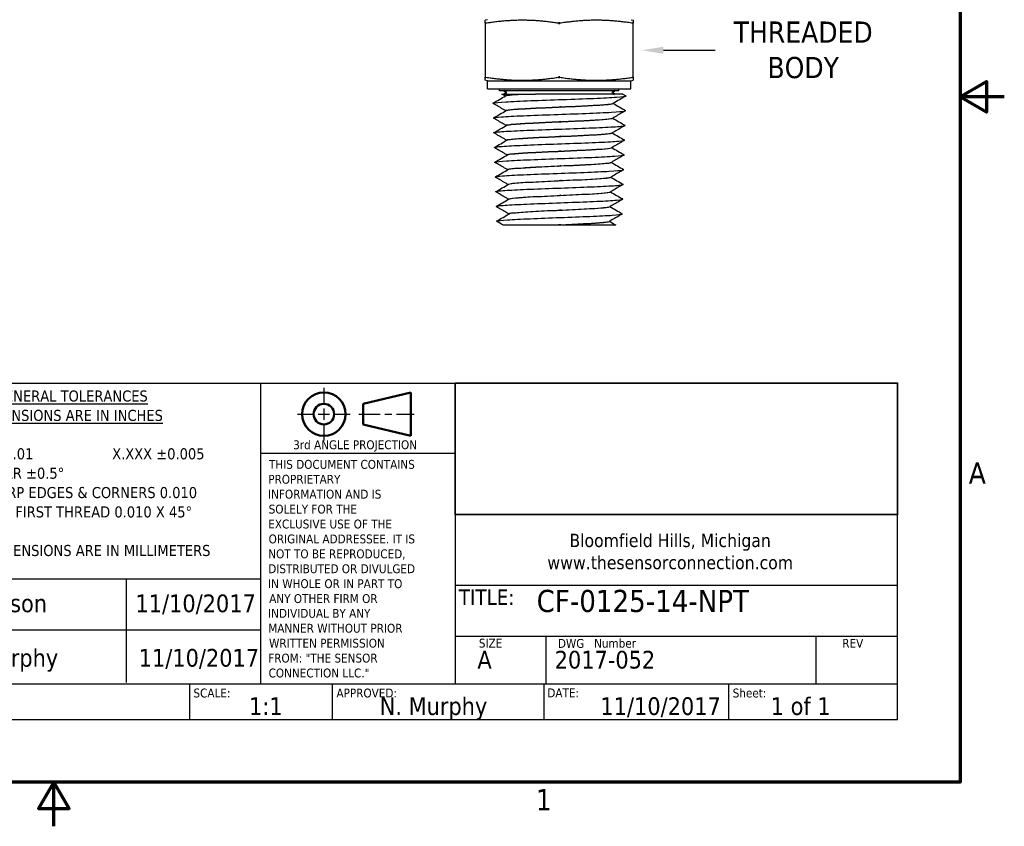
# Model space of a CAD drawing. Header units: inches. Extents: x 0.2 to 10.9, y 0.3 to 8.6.
# Tile 16 of 17: x 5.3 to 10.9, y 0.3 to 4.9. Entities that reach past the tile are written whole.
import ezdxf
from ezdxf import colors
from ezdxf.entities.mleader import LeaderData, LeaderLine
from ezdxf.math import Vec2, Vec3

# ---------------------------------------------------------------- set-up
doc = ezdxf.new("R2010")
doc.units = ezdxf.units.IN
doc.header["$MEASUREMENT"] = 0
for name, color, linetype, lineweight in [('Border (ANSI)', 7, 'Continuous', 70), ('Geometry', 255, 'Continuous', 25), ('Visible (ANSI)', 7, 'Continuous', 50)]:
    doc.layers.add(name, color=color, linetype=linetype, lineweight=lineweight)
for name, color, linetype in [('Dimensions', 18, 'Continuous'), ('TitleBlock', 170, 'Continuous'), ('TitleBlock Lines', 250, 'Continuous'), ('TitleBlock Text', 3, 'Continuous')]:
    doc.layers.add(name, color=color, linetype=linetype)
doc.styles.add('Note Text (ANSI)', font='tahoma.ttf')
doc.styles.get("Standard").update_dxf_attribs({"font": 'tahoma.ttf'})

# ---------------------------------------------------------------- blocks, each defined once
blk = doc.blocks.new('TSC TitleBlock Revised')
at = {"layer": 'TitleBlock'}
for p, q in [((-5.5, 1.8996), (-5.5, 0)), ((-5.5, 1.8996), (0, 1.8996)), ((-2.5, 1.1559), (-2.5, 1.8996)), ((-2.5, 1.8996), (0, 1.8996)), ((-2.4985, 1.158), (-2.4985, 1.9016)), ((-2.4985, 1.9016), (0, 1.9016)), ((0, 1.9016), (0, 1.158)), ((0, 1.8996), (0, 1.1559)), ((0, 0), (0, 1.8996)), ((0, 1.1559), (-2.5, 1.1559)), ((0, 1.158), (-2.4985, 1.158)), ((-5.5, 0), (0, 0))]:
    blk.add_line(p, q, dxfattribs=at)
at = {"layer": 'TitleBlock Lines'}
for p, q in [((-3.6, 1.8996), (-3.6, 0.2)), ((-2.5, 1.8996), (-2.5, 0.2)), ((-2.5, 1.5013), (-3.6, 1.5013)), ((-5.5, 0.7937), (-3.6, 0.7937)), ((-4.3573, 0.7937), (-4.3573, 0.2086)), ((-2.5, 0.7577), (0, 0.7577)), ((-5.5, 0.5056), (-3.6, 0.5056)), ((-2.5, 0.4695), (0, 0.4695)), ((-1.9869, 0.4695), (-1.9869, 0.2)), ((-0.4614, 0.4695), (-0.4614, 0.2)), ((0, 0.2), (-5.5, 0.2)), ((-4, 0.2), (-4, 0)), ((-3.195, 0.2), (-3.195, 0)), ((-1.9982, 0.2), (-1.9982, 0)), ((-0.9531, 0), (-0.9531, 0.2))]:
    blk.add_line(p, q, dxfattribs=at)
at = {"layer": 'TitleBlock Lines', "lineweight": 25}
for p, q in [((-3.2411, 1.8728), (-3.2411, 1.7887)), ((-3.2411, 1.7563), (-3.2411, 1.6916)), ((-3.3899, 1.724), (-3.3058, 1.724)), ((-3.2735, 1.724), (-3.2087, 1.724)), ((-3.1764, 1.724), (-3.0923, 1.724)), ((-3.0438, 1.724), (-2.9222, 1.724)), ((-2.8963, 1.724), (-2.8574, 1.724)), ((-2.8316, 1.724), (-2.7305, 1.724)), ((-3.2411, 1.6592), (-3.2411, 1.5751))]:
    blk.add_line(p, q, dxfattribs=at)
at = {"layer": 'TitleBlock Lines', "lineweight": 50}
for p, q in [((-3.0183, 1.7822), (-2.7498, 1.8469)), ((-2.7498, 1.8469), (-2.7498, 1.601)), ((-3.0183, 1.7822), (-3.0183, 1.6657)), ((-3.0183, 1.6657), (-2.7498, 1.601))]:
    blk.add_line(p, q, dxfattribs=at)
for radius in [0.123, 0.0582]:
    blk.add_circle((-3.2411, 1.724), radius, dxfattribs=at)
at = {"layer": 'TitleBlock Lines'}
for s, height, p in [('%%UGENERAL TOLERANCES', 0.0625, (-5.1003, 1.7952)), ('%%UDIMENSIONS ARE IN INCHES', 0.0625, (-5.1958, 1.6858)), ('X.XX ±0.01                   X.XXX ±0.005', 0.0625, (-5.3069, 1.4688)), ('THIS DOCUMENT CONTAINS', 0.05, (-3.5516, 1.4154)), ('ANGULAR ±0.5°', 0.0625, (-5.3069, 1.3592)), ('PROPRIETARY', 0.05, (-3.5554, 1.3312)), ('BREAK SHARP EDGES & CORNERS 0.010', 0.0625, (-5.4532, 1.25)), ('INFORMATION AND IS', 0.05, (-3.5565, 1.247)), ('CHAMFER FIRST THREAD 0.010 X 45°', 0.0625, (-5.3692, 1.1406)), ('SOLELY FOR THE', 0.05, (-3.5531, 1.1628)), ('EXCLUSIVE USE OF THE', 0.05, (-3.5555, 1.0785)), ('ORIGINAL ADDRESSEE. IT IS', 0.05, (-3.5534, 0.9943)), ('Bloomfield Hills, Michigan', 0.075, (-1.8537, 0.9735)), ('[         ] DIMENSIONS ARE IN MILLIMETERS', 0.0625, (-5.4309, 0.9228)), ('NOT TO BE REPRODUCED,', 0.05, (-3.5553, 0.9101)), ('www.thesensorconnection.com', 0.075, (-1.9784, 0.8485)), ('DISTRIBUTED OR DIVULGED', 0.05, (-3.5554, 0.8259)), ('IN WHOLE OR IN PART TO', 0.05, (-3.5565, 0.7416)), ('DRAWN:', 0.05, (-5.4804, 0.7187)), ('TITLE:', 0.0875, (-2.4783, 0.6467)), ('ANY OTHER FIRM OR', 0.05, (-3.55, 0.6574)), ('INDIVIDUAL BY ANY', 0.05, (-3.5565, 0.5741)), ('MANNER WITHOUT PRIOR', 0.05, (-3.5552, 0.4899)), ('CHECKED:', 0.05, (-5.4785, 0.4298)), ('WRITTEN PERMISSION', 0.05, (-3.5509, 0.4057)), ('SIZE', 0.05, (-2.3654, 0.4057)), ('DWG', 0.05, (-1.9188, 0.4042)), ('Number', 0.05, (-1.7145, 0.4051)), ('REV', 0.05, (-0.3121, 0.4051)), ('FROM: "THE SENSOR', 0.05, (-3.5557, 0.3214)), ('CONNECTION LLC."', 0.05, (-3.5535, 0.2372)), ('SCALE:', 0.05, (-3.9781, 0.1242)), ('APPROVED:', 0.05, (-3.17, 0.1241)), ('DATE:', 0.05, (-1.9786, 0.125)), ('Sheet:', 0.05, (-0.9312, 0.1241))]:
    blk.add_text(s, height=height, dxfattribs=at).set_placement(p)
at = {"layer": 'TitleBlock Lines', "style": 'Note Text (ANSI)'}
blk.add_text('3rd ANGLE PROJECTION', height=0.05, dxfattribs=at).set_placement((-3.4146, 1.5262))
at = {"layer": 'TitleBlock Text'}
for tag, p, height in [('TITLE:_001', (-2.0371, 0.6554), 0.075), ('DRAWN:', (-5.35, 0.6056), 0.1), ('DDATE', (-4.3056, 0.6056), 0.1), ('TITLE:_002', (-2.0408, 0.527), 0.075), ('CHECKED:', (-5.35, 0.2975), 0.1), ('CDATE', (-4.2871, 0.2981), 0.1), ('SIZE', (-2.3735, 0.2874), 0.1), ('DWG_NO.', (-1.9369, 0.2874), 0.1), ('REV', (-0.3492, 0.2874), 0.1), ('SCALE', (-3.6638, 0.025), 0.1), ('APPROVED:', (-2.9255, 0.025), 0.1), ('DATE', (-1.6783, 0.025), 0.1), ('SHEET', (-0.7163, 0.025), 0.1)]:
    blk.add_attdef(tag, p, '', height=height, dxfattribs=at)
blk = doc.blocks.new('new block')
at = {"layer": 'Border (ANSI)', "flags": 128}
for points in [[(0, 0), (0, 7.74), (10.24, 7.74), (10.24, 0), (0, 0)], [(10.49, 3.87), (10.24, 3.87), (10.39, 3.9566), (10.39, 3.7834), (10.24, 3.87)], [(5.12, -0.25), (5.12, 0), (5.0334, -0.15), (5.2066, -0.15), (5.12, 0)]]:
    blk.add_lwpolyline(points, dxfattribs=at)
at = {"layer": 'Border (ANSI)', "char_height": 0.12, "attachment_point": 7, "style": 'Note Text (ANSI)'}
for s, insert in [('A', (10.289, 1.685)), ('1', (7.8429, -0.16))]:
    blk.add_mtext(s, dxfattribs=dict(at, insert=insert))

msp = doc.modelspace()

# ---------------------------------------------------------------- linework, layer by layer
at = {"layer": 'Geometry'}
for p, q in [((7.9791, 4.8938), (7.9664, 4.8904)), ((7.9664, 4.8738), (7.9664, 4.5689)), ((8.792, 4.8938), (8.8034, 4.8908)), ((8.8034, 4.5686), (8.8034, 4.874)), ((7.9791, 4.5488), (7.9664, 4.5522)), ((7.9791, 4.5488), (8.792, 4.5488)), ((7.9799, 4.5038), (7.9799, 4.5488)), ((8.7899, 4.5038), (8.7899, 4.5488)), ((8.792, 4.5488), (8.8034, 4.5519)), ((7.9799, 4.5038), (8.7899, 4.5038)), ((8.0474, 4.4926), (8.0474, 4.5038)), ((8.7224, 4.4926), (8.0474, 4.4926)), ((8.1212, 4.4738), (8.2508, 4.4738)), ((8.7224, 4.4926), (8.7224, 4.5038)), ((8.7447, 4.4738), (8.7614, 4.4642)), ((8.3696, 3.7346), (8.3798, 3.7346)), ((8.3855, 3.7346), (8.3798, 3.7346))]:
    msp.add_line(p, q, dxfattribs=at)
for points, weights in [([(7.9664, 4.8738), (7.9664, 4.8904), (7.9664, 4.8904)], [1.13128393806, 1.21538869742, 1.21538869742]), ([(8.3811, 4.8739), (8.1758, 4.9052), (7.9701, 4.8738)], [1.13230368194, 1.3011470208, 1.13139129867]), ([(8.7996, 4.874), (8.5942, 4.9054), (8.3886, 4.874)], [1.13283905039, 1.30251300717, 1.13240787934]), ([(8.8034, 4.8908), (8.8034, 4.8908), (8.8034, 4.874)], [1.21752626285, 1.21752626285, 1.13283494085]), ([(7.9664, 4.5522), (7.9664, 4.5522), (7.9664, 4.5689)], [1.21538869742, 1.21538869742, 1.13128393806]), ([(7.9701, 4.5689), (8.1758, 4.5375), (8.3811, 4.5687)], [1.13139129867, 1.3011470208, 1.13230368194]), ([(8.3886, 4.5687), (8.5942, 4.5373), (8.7996, 4.5686)], [1.13240787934, 1.30251300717, 1.13283905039]), ([(8.8034, 4.5686), (8.8034, 4.5519), (8.8034, 4.5519)], [1.13283494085, 1.21752626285, 1.21752626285])]:
    msp.add_rational_spline(points, weights, degree=2, dxfattribs=at)
for points, knots in [([(8.011, 4.421), (8.0095, 4.4219), (8.0127, 4.4249), (8.0701, 4.4301), (8.217, 4.4367), (8.4043, 4.4432), (8.5873, 4.4498), (8.7224, 4.4563), (8.7629, 4.4611), (8.7622, 4.4638), (8.7614, 4.4642)], [54.918388, 54.918388, 54.918388, 54.918388, 55.117275, 55.610421, 56.103566, 56.596712, 57.089858, 57.583003, 58.076149, 58.181694, 58.181694, 58.181694, 58.181694]), ([(8.0609, 4.4738), (8.0609, 4.4738), (8.0647, 4.4738), (8.0852, 4.4738), (8.1058, 4.4738), (8.121, 4.4738)], [1.8955056, 1.8955056, 1.8955056, 1.8955056, 2.0837984, 2.0837984, 2.3991365, 2.3991365, 2.3991365, 2.3991365]), ([(8.0802, 4.4627), (8.0773, 4.4642), (8.0848, 4.4679), (8.1282, 4.4716), (8.1632, 4.4738)], [61.1778428, 61.1778428, 61.1778428, 61.1778428, 61.5231475, 62.0213148, 62.0213148, 62.0213148, 62.0213148]), ([(8.0826, 4.464), (8.0844, 4.4651), (8.099, 4.4684), (8.1405, 4.4716), (8.1773, 4.4738)], [55.0536051, 55.0536051, 55.0536051, 55.0536051, 55.2965675, 55.7947348, 55.7947348, 55.7947348, 55.7947348]), ([(8.5877, 4.4738), (8.5622, 4.4738), (8.5343, 4.4738), (8.5052, 4.4738), (8.5044, 4.4738), (8.5035, 4.4738), (8.5026, 4.4738), (8.4507, 4.4738), (8.3949, 4.4738), (8.3421, 4.4738), (8.3102, 4.4738), (8.2794, 4.4738), (8.2511, 4.4738)], [-0.7622288, -0.7622288, -0.7622288, -0.7622288, -0.6072921, -0.6072921, -0.6072921, -0.6027049, -0.6027049, -0.6027049, -0.3272314, -0.3272314, -0.3272314, -0.1612083, -0.1612083, -0.1612083, -0.1612083]), ([(8.7447, 4.4738), (8.7447, 4.4738), (8.7403, 4.4738), (8.7314, 4.4738), (8.7156, 4.4738), (8.6857, 4.4738), (8.645, 4.4738), (8.6277, 4.4738), (8.6084, 4.4738), (8.5877, 4.4738)], [-1.3488052, -1.3488052, -1.3488052, -1.3488052, -1.1824294, -1.1824294, -1.1824294, -0.8876652, -0.8876652, -0.8876652, -0.7622288, -0.7622288, -0.7622288, -0.7622288]), ([(8.0823, 4.3797), (8.0768, 4.3829), (8.0713, 4.3861), (8.0475, 4.3998), (8.0292, 4.4104), (8.011, 4.421)], [0.000432, 0.000432, 0.000432, 0.000432, 0.0328419, 0.0328419, 0.1400618, 0.1400618, 0.1400618, 0.1400618]), ([(8.0828, 4.3794), (8.0815, 4.3801), (8.0808, 4.383), (8.1182, 4.388), (8.232, 4.3946), (8.3832, 4.4012), (8.5352, 4.4078), (8.651, 4.4144), (8.6856, 4.4189), (8.6897, 4.4211), (8.6898, 4.4212)], [54.894512, 54.894512, 54.894512, 54.894512, 55.046973, 55.54514, 56.043308, 56.541475, 57.039642, 57.537809, 58.035977, 58.046236, 58.046236, 58.046236, 58.046236]), ([(8.0852, 4.3808), (8.0855, 4.381), (8.091, 4.3834), (8.1305, 4.388), (8.2491, 4.3946), (8.401, 4.4012), (8.5494, 4.4078), (8.6515, 4.414), (8.6809, 4.418), (8.6859, 4.4198)], [48.772975, 48.772975, 48.772975, 48.772975, 48.820393, 49.31856, 49.816727, 50.314895, 50.813062, 51.311229, 51.717371, 51.717371, 51.717371, 51.717371]), ([(8.0135, 4.3377), (8.013, 4.338), (8.0112, 4.3405), (8.0456, 4.3452), (8.1749, 4.3517), (8.3545, 4.3583), (8.5418, 4.3648), (8.6919, 4.3713), (8.7557, 4.3767), (8.7605, 4.3799), (8.7587, 4.381)], [48.635178, 48.635178, 48.635178, 48.635178, 48.706381, 49.199527, 49.692672, 50.185818, 50.678964, 51.172109, 51.665255, 51.899061, 51.899061, 51.899061, 51.899061]), ([(8.7583, 4.379), (8.7528, 4.3759), (8.7474, 4.3728), (8.7237, 4.3591), (8.7054, 4.3485), (8.6872, 4.3379)], [0.0009562, 0.0009562, 0.0009562, 0.0009562, 0.0327911, 0.0327911, 0.1400711, 0.1400711, 0.1400711, 0.1400711]), ([(8.0162, 4.2545), (8.0128, 4.2564), (8.0311, 4.2605), (8.1368, 4.2668), (8.306, 4.2733), (8.4944, 4.2799), (8.657, 4.2864), (8.7462, 4.2924), (8.7589, 4.2961), (8.7562, 4.2977)], [42.349875, 42.349875, 42.349875, 42.349875, 42.788632, 43.281778, 43.774924, 44.268069, 44.761215, 45.254361, 45.615215, 45.615215, 45.615215, 45.615215]), ([(8.085, 4.2964), (8.0795, 4.2996), (8.0739, 4.3028), (8.0501, 4.3166), (8.0318, 4.3272), (8.0135, 4.3377)], [0.0002525, 0.0002525, 0.0002525, 0.0002525, 0.0327785, 0.0327785, 0.1400787, 0.1400787, 0.1400787, 0.1400787]), ([(8.0854, 4.2962), (8.0815, 4.2982), (8.0956, 4.3024), (8.1834, 4.3088), (8.3229, 4.3154), (8.4779, 4.322), (8.6106, 4.3286), (8.6732, 4.3339), (8.6856, 4.337), (8.6871, 4.3379)], [48.611272, 48.611272, 48.611272, 48.611272, 49.068966, 49.567133, 50.0653, 50.563467, 51.061635, 51.559802, 51.760919, 51.760919, 51.760919, 51.760919]), ([(8.0878, 4.2975), (8.0905, 4.2991), (8.1119, 4.3029), (8.1989, 4.3088), (8.3409, 4.3154), (8.4938, 4.322), (8.6207, 4.3286), (8.6718, 4.3335), (8.682, 4.3361), (8.6831, 4.3365)], [42.488782, 42.488782, 42.488782, 42.488782, 42.842386, 43.340553, 43.83872, 44.336887, 44.835055, 45.333222, 45.4307, 45.4307, 45.4307, 45.4307]), ([(8.3769, 4.3169), (8.377, 4.317), (8.3771, 4.317), (8.38, 4.3174), (8.3827, 4.3177), (8.3855, 4.3181)], [-2.0526407, -2.0526407, -2.0526407, -2.0526407, -2.05212948, -2.05212948, -2.03786437, -2.03786437, -2.03786437, -2.03786437]), ([(8.7556, 4.2958), (8.7502, 4.2926), (8.7448, 4.2895), (8.7211, 4.2758), (8.7028, 4.2652), (8.6846, 4.2547)], [0.0011232, 0.0011232, 0.0011232, 0.0011232, 0.0328276, 0.0328276, 0.1400279, 0.1400279, 0.1400279, 0.1400279]), ([(8.0877, 4.213), (8.0822, 4.2163), (8.0766, 4.2195), (8.0527, 4.2333), (8.0344, 4.2439), (8.0162, 4.2545)], [0, 0, 0, 0, 0.0327612, 0.0327612, 0.1400363, 0.1400363, 0.1400363, 0.1400363]), ([(8.088, 4.2129), (8.0858, 4.2141), (8.0893, 4.2175), (8.1431, 4.223), (8.266, 4.2296), (8.4182, 4.2362), (8.5626, 4.2428), (8.657, 4.249), (8.6815, 4.2529), (8.6846, 4.2546)], [42.328103, 42.328103, 42.328103, 42.328103, 42.592791, 43.090958, 43.589126, 44.087293, 44.58546, 45.083627, 45.477853, 45.477853, 45.477853, 45.477853]), ([(8.0904, 4.2143), (8.0916, 4.215), (8.1017, 4.2179), (8.1566, 4.223), (8.2834, 4.2296), (8.4352, 4.2362), (8.5752, 4.2428), (8.6562, 4.2485), (8.677, 4.252), (8.6806, 4.2533)], [36.20717, 36.20717, 36.20717, 36.20717, 36.366211, 36.864378, 37.362546, 37.860713, 38.35888, 38.857047, 39.148488, 39.148488, 39.148488, 39.148488]), ([(8.0188, 4.1712), (8.0164, 4.1726), (8.0255, 4.1761), (8.1033, 4.1819), (8.2595, 4.1884), (8.4458, 4.1949), (8.618, 4.2015), (8.7348, 4.208), (8.7574, 4.2123), (8.7536, 4.2145)], [36.066442, 36.066442, 36.066442, 36.066442, 36.377738, 36.870884, 37.36403, 37.857175, 38.350321, 38.843467, 39.334232, 39.334232, 39.334232, 39.334232]), ([(8.7533, 4.2127), (8.7478, 4.2095), (8.7423, 4.2063), (8.7185, 4.1926), (8.7003, 4.182), (8.682, 4.1714)], [0.0005164, 0.0005164, 0.0005164, 0.0005164, 0.0328528, 0.0328528, 0.1400506, 0.1400506, 0.1400506, 0.1400506]), ([(8.0901, 4.13), (8.0846, 4.1331), (8.0791, 4.1363), (8.0554, 4.1501), (8.0371, 4.1606), (8.0188, 4.1712)], [0.0006469, 0.0006469, 0.0006469, 0.0006469, 0.0328152, 0.0328152, 0.1400414, 0.1400414, 0.1400414, 0.1400414]), ([(8.0214, 4.088), (8.02, 4.0888), (8.0223, 4.0918), (8.0749, 4.0969), (8.2156, 4.1034), (8.397, 4.11), (8.5759, 4.1165), (8.7096, 4.1231), (8.752, 4.128), (8.7519, 4.1307), (8.751, 4.1312)], [29.784081, 29.784081, 29.784081, 29.784081, 29.966844, 30.45999, 30.953136, 31.446281, 31.939427, 32.432573, 32.925718, 33.049413, 33.049413, 33.049413, 33.049413]), ([(8.0906, 4.1297), (8.0899, 4.13), (8.0872, 4.1325), (8.1126, 4.1372), (8.2146, 4.1438), (8.3583, 4.1504), (8.5089, 4.157), (8.6296, 4.1636), (8.6743, 4.1684), (8.6813, 4.171), (8.682, 4.1714)], [36.045093, 36.045093, 36.045093, 36.045093, 36.116617, 36.614784, 37.112951, 37.611118, 38.109286, 38.607453, 39.10562, 39.195217, 39.195217, 39.195217, 39.195217]), ([(8.093, 4.1311), (8.0966, 4.1331), (8.126, 4.1374), (8.2308, 4.1438), (8.3759, 4.1504), (8.5235, 4.157), (8.637, 4.1636), (8.6724, 4.1679), (8.6781, 4.1701)], [29.925121, 29.925121, 29.925121, 29.925121, 30.388204, 30.886371, 31.384538, 31.882706, 32.380873, 32.868102, 32.868102, 32.868102, 32.868102]), ([(8.3768, 4.1504), (8.3777, 4.1506), (8.3786, 4.1507), (8.3815, 4.1511), (8.3835, 4.1513), (8.3855, 4.1516)], [-4.23151137, -4.23151137, -4.23151137, -4.23151137, -4.2268354, -4.2268354, -4.21656266, -4.21656266, -4.21656266, -4.21656266]), ([(8.751, 4.1296), (8.7454, 4.1263), (8.7398, 4.1231), (8.7159, 4.1093), (8.6977, 4.0987), (8.6794, 4.0882)], [0, 0, 0, 0, 0.0328257, 0.0328257, 0.1400521, 0.1400521, 0.1400521, 0.1400521]), ([(8.0927, 4.0467), (8.0872, 4.0499), (8.0817, 4.0531), (8.0579, 4.0668), (8.0397, 4.0774), (8.0214, 4.088)], [0.0004492, 0.0004492, 0.0004492, 0.0004492, 0.0328188, 0.0328188, 0.1400365, 0.1400365, 0.1400365, 0.1400365]), ([(8.0932, 4.0464), (8.0901, 4.0481), (8.0989, 4.0519), (8.1703, 4.058), (8.3005, 4.0646), (8.4515, 4.0712), (8.5867, 4.0778), (8.6606, 4.0835), (8.6772, 4.0869), (8.6793, 4.0881)], [29.76116, 29.76116, 29.76116, 29.76116, 30.138609, 30.636777, 31.134944, 31.633111, 32.131278, 32.629446, 32.910662, 32.910662, 32.910662, 32.910662]), ([(8.0956, 4.0478), (8.0974, 4.049), (8.1222, 4.0546), (8.3092, 4.0646), (8.5723, 4.0756), (8.6589, 4.083), (8.6728, 4.0859), (8.675, 4.0867)], [23.640442, 23.640442, 23.640442, 23.640442, 23.912029, 24.908364, 25.904698, 26.402866, 26.574019, 26.574019, 26.574019, 26.574019]), ([(8.3758, 4.067), (8.3781, 4.0674), (8.3804, 4.0677), (8.3837, 4.0681), (8.3846, 4.0682), (8.3855, 4.0683)], [-5.32263786, -5.32263786, -5.32263786, -5.32263786, -5.31072163, -5.31072163, -5.30595636, -5.30595636, -5.30595636, -5.30595636]), ([(8.0239, 4.0047), (8.0235, 4.0049), (8.0212, 4.0074), (8.0519, 4.012), (8.1752, 4.0185), (8.3488, 4.025), (8.5313, 4.0316), (8.6792, 4.0381), (8.7447, 4.0436), (8.7503, 4.0469), (8.7483, 4.048)], [23.500591, 23.500591, 23.500591, 23.500591, 23.55595, 24.049096, 24.542241, 25.035387, 25.528533, 26.021678, 26.514824, 26.768317, 26.768317, 26.768317, 26.768317]), ([(8.7481, 4.0462), (8.7426, 4.043), (8.7371, 4.0398), (8.7133, 4.0261), (8.6951, 4.0155), (8.6768, 4.0049)], [0.0004539, 0.0004539, 0.0004539, 0.0004539, 0.0327713, 0.0327713, 0.1399567, 0.1399567, 0.1399567, 0.1399567]), ([(8.0266, 3.9214), (8.0234, 3.9233), (8.0397, 3.9273), (8.1388, 3.9336), (8.3018, 3.9401), (8.4849, 3.9466), (8.6446, 3.9532), (8.7352, 3.9592), (8.7486, 3.9631), (8.7458, 3.9647)], [17.215268, 17.215268, 17.215268, 17.215268, 17.638202, 18.131347, 18.624493, 19.117639, 19.610784, 20.10393, 20.484652, 20.484652, 20.484652, 20.484652]), ([(8.0954, 3.9634), (8.0898, 3.9666), (8.0843, 3.9698), (8.0605, 3.9836), (8.0422, 3.9941), (8.0239, 4.0047)], [0, 0, 0, 0, 0.032586, 0.032586, 0.1397185, 0.1397185, 0.1397185, 0.1397185]), ([(8.0959, 3.9632), (8.0912, 3.9662), (8.1327, 3.9736), (8.3936, 3.9854), (8.6295, 3.9963), (8.6726, 4.0028), (8.6762, 4.0049)], [23.484117, 23.484117, 23.484117, 23.484117, 24.160602, 25.156936, 26.153271, 26.626221, 26.626221, 26.626221, 26.626221]), ([(8.0987, 3.9646), (8.1033, 3.9671), (8.1574, 3.9741), (8.4129, 3.9854), (8.6283, 3.9958), (8.6676, 4.0018), (8.6721, 4.0034)], [17.361048, 17.361048, 17.361048, 17.361048, 17.934022, 18.930356, 19.926691, 20.287776, 20.287776, 20.287776, 20.287776]), ([(8.7453, 3.9628), (8.7398, 3.9597), (8.7344, 3.9565), (8.7108, 3.9429), (8.6926, 3.9323), (8.6744, 3.9218)], [0.0008657, 0.0008657, 0.0008657, 0.0008657, 0.0327757, 0.0327757, 0.1395218, 0.1395218, 0.1395218, 0.1395218]), ([(8.097, 3.8807), (8.0918, 3.8837), (8.0865, 3.8867), (8.0631, 3.9003), (8.0448, 3.9109), (8.0266, 3.9214)], [0.0017145, 0.0017145, 0.0017145, 0.0017145, 0.032476, 0.032476, 0.1394627, 0.1394627, 0.1394627, 0.1394627]), ([(8.0981, 3.8798), (8.0981, 3.8798), (8.0892, 3.8842), (8.1745, 3.893), (8.4958, 3.9062), (8.6559, 3.9157), (8.6732, 3.9209), (8.6743, 3.9216)], [17.185825, 17.185825, 17.185825, 17.185825, 17.18626, 18.182595, 19.178929, 20.175264, 20.343526, 20.343526, 20.343526, 20.343526]), ([(8.1005, 3.8813), (8.1078, 3.8852), (8.2043, 3.8935), (8.5128, 3.9062), (8.6568, 3.9154), (8.6708, 3.9203), (8.6716, 3.9207)], [11.076711, 11.076711, 11.076711, 11.076711, 11.956015, 12.952349, 13.948684, 14.049311, 14.049311, 14.049311, 14.049311]), ([(8.0292, 3.8382), (8.027, 3.8395), (8.0347, 3.843), (8.1069, 3.8486), (8.2568, 3.8552), (8.4376, 3.8617), (8.6062, 3.8682), (8.7223, 3.8748), (8.7467, 3.8792), (8.7433, 3.8814), (8.7432, 3.8815)], [10.932064, 10.932064, 10.932064, 10.932064, 11.227307, 11.720453, 12.213599, 12.706744, 13.19989, 13.693036, 14.186182, 14.201961, 14.201961, 14.201961, 14.201961]), ([(8.7426, 3.8795), (8.7372, 3.8764), (8.7319, 3.8733), (8.7082, 3.8596), (8.69, 3.8491), (8.6717, 3.8385)], [0.0010621, 0.0010621, 0.0010621, 0.0010621, 0.0325974, 0.0325974, 0.1397314, 0.1397314, 0.1397314, 0.1397314]), ([(8.1008, 3.7967), (8.0952, 3.8), (8.0896, 3.8032), (8.0658, 3.817), (8.0475, 3.8276), (8.0292, 3.8382)], [0, 0, 0, 0, 0.0328057, 0.0328057, 0.1400246, 0.1400246, 0.1400246, 0.1400246]), ([(8.0318, 3.7549), (8.0305, 3.7557), (8.0319, 3.7586), (8.08, 3.7637), (8.2147, 3.7702), (8.3902, 3.7767), (8.5648, 3.7833), (8.6968, 3.7898), (8.7412, 3.7948), (8.7416, 3.7976), (8.7405, 3.7983)], [4.649646, 4.649646, 4.649646, 4.649646, 4.816413, 5.309559, 5.802705, 6.29585, 6.788996, 7.282142, 7.775287, 7.920511, 7.920511, 7.920511, 7.920511]), ([(8.101, 3.7967), (8.0985, 3.798), (8.105, 3.8037), (8.2657, 3.8138), (8.5713, 3.8264), (8.6646, 3.8346), (8.6718, 3.8384)], [10.914842, 10.914842, 10.914842, 10.914842, 11.208253, 12.204587, 13.200922, 14.059123, 14.059123, 14.059123, 14.059123]), ([(8.1033, 3.7981), (8.1046, 3.7989), (8.123, 3.8042), (8.2847, 3.8138), (8.5743, 3.8259), (8.6583, 3.8337), (8.6677, 3.837)], [4.79434, 4.79434, 4.79434, 4.79434, 4.981673, 5.978007, 6.974342, 7.73351, 7.73351, 7.73351, 7.73351]), ([(8.3951, 3.8191), (8.3949, 3.8191), (8.3947, 3.8191), (8.3916, 3.8186), (8.3885, 3.8182), (8.3855, 3.8178)], [-1.10478839, -1.10478839, -1.10478839, -1.10478839, -1.10396963, -1.10396963, -1.08843593, -1.08843593, -1.08843593, -1.08843593]), ([(8.7403, 3.7964), (8.7348, 3.7932), (8.7293, 3.7901), (8.7055, 3.7763), (8.6872, 3.7657), (8.6689, 3.7551)], [0.0005442, 0.0005442, 0.0005442, 0.0005442, 0.0326496, 0.0326496, 0.1401701, 0.1401701, 0.1401701, 0.1401701]), ([(8.067, 3.7346), (8.067, 3.7346), (8.0686, 3.7346), (8.0718, 3.7346), (8.0807, 3.7346), (8.1022, 3.7346), (8.1339, 3.7346), (8.1645, 3.7346), (8.2047, 3.7346), (8.25, 3.7346), (8.2876, 3.7346), (8.3285, 3.7346), (8.3695, 3.7346)], [-0.812343, -0.812343, -0.812343, -0.812343, -0.7187322, -0.7187322, -0.7187322, -0.4588828, -0.4588828, -0.4588828, -0.2081854, -0.2081854, -0.2081854, -0.0000085, -0.0000085, -0.0000085, -0.0000085]), ([(8.3695, 3.7346), (8.4165, 3.7368), (8.5114, 3.7412), (8.6294, 3.748), (8.664, 3.7526), (8.6684, 3.7551)], [6.22658, 6.22658, 6.22658, 6.22658, 6.724747, 7.222915, 7.77406, 7.77406, 7.77406, 7.77406]), ([(8.3855, 3.7346), (8.4322, 3.7368), (8.525, 3.7412), (8.6265, 3.7474), (8.6568, 3.7514), (8.663, 3.7532)], [0, 0, 0, 0, 0.498167, 0.996335, 1.408977, 1.408977, 1.408977, 1.408977]), ([(8.3855, 3.7346), (8.4333, 3.7346), (8.482, 3.7346), (8.5257, 3.7346), (8.5711, 3.7346), (8.6113, 3.7346), (8.6414, 3.7346), (8.6726, 3.7346), (8.6932, 3.7346), (8.7007, 3.7346), (8.703, 3.7346), (8.7041, 3.7346), (8.7041, 3.7346)], [-1.6866447, -1.6866447, -1.6866447, -1.6866447, -1.4420166, -1.4420166, -1.4420166, -1.1870615, -1.1870615, -1.1870615, -0.9224451, -0.9224451, -0.9224451, -0.8437984, -0.8437984, -0.8437984, -0.8437984])]:
    msp.add_open_spline(points, degree=3, knots=knots, dxfattribs=at)
for points in [[(8.0112, 4.4227), (8.035, 4.4365), (8.0588, 4.4502), (8.0825, 4.464)], [(8.08, 4.4628), (8.0736, 4.4665), (8.0673, 4.4702), (8.0609, 4.4738)], [(8.1212, 4.4738), (8.1211, 4.4738), (8.121, 4.4738), (8.121, 4.4738)], [(8.2509, 4.4738), (8.2508, 4.4738), (8.2508, 4.4738), (8.2508, 4.4738)], [(8.2511, 4.4738), (8.251, 4.4738), (8.2509, 4.4738), (8.2509, 4.4738)], [(8.7613, 4.4625), (8.7375, 4.4487), (8.7136, 4.435), (8.6898, 4.4212)], [(8.3768, 4.4002), (8.3797, 4.4006), (8.3826, 4.4009), (8.3855, 4.4013)], [(8.394, 4.4017), (8.3912, 4.4013), (8.3884, 4.401), (8.3855, 4.4006)], [(8.6896, 4.421), (8.7127, 4.4077), (8.7358, 4.3943), (8.7588, 4.3809)], [(8.0139, 4.3395), (8.0377, 4.3533), (8.0614, 4.367), (8.0852, 4.3808)], [(8.0161, 4.2561), (8.04, 4.2699), (8.0639, 4.2837), (8.0877, 4.2975)], [(8.3942, 4.3185), (8.3913, 4.3181), (8.3884, 4.3177), (8.3855, 4.3173)], [(8.6869, 4.3378), (8.71, 4.3244), (8.7331, 4.3111), (8.7562, 4.2977)], [(8.3768, 4.2337), (8.3797, 4.2341), (8.3826, 4.2344), (8.3855, 4.2348)], [(8.3944, 4.2352), (8.3914, 4.2349), (8.3885, 4.2345), (8.3855, 4.2341)], [(8.6843, 4.2545), (8.7074, 4.2412), (8.7305, 4.2278), (8.7536, 4.2145)], [(8.019, 4.173), (8.0428, 4.1867), (8.0666, 4.2005), (8.0904, 4.2143)], [(8.0214, 4.0896), (8.0453, 4.1034), (8.0691, 4.1173), (8.093, 4.1311)], [(8.3944, 4.152), (8.3914, 4.1516), (8.3885, 4.1512), (8.3855, 4.1508)], [(8.6818, 4.1713), (8.7048, 4.1579), (8.7279, 4.1446), (8.751, 4.1312)], [(8.3833, 4.1095), (8.3833, 4.1095), (8.3833, 4.1095), (8.3833, 4.1095)], [(8.3942, 4.0687), (8.3913, 4.0684), (8.3884, 4.068), (8.3855, 4.0676)], [(8.3878, 4.1097), (8.3878, 4.1097), (8.3878, 4.1097), (8.3878, 4.1097)], [(8.6792, 4.088), (8.7022, 4.0747), (8.7253, 4.0613), (8.7483, 4.048)], [(8.0243, 4.0065), (8.048, 4.0202), (8.0716, 4.0339), (8.0953, 4.0477)], [(8.0266, 3.9231), (8.0505, 3.9369), (8.0743, 3.9507), (8.0982, 3.9646)], [(8.3746, 3.9836), (8.3783, 3.9841), (8.3819, 3.9846), (8.3855, 3.9851)], [(8.3968, 3.9858), (8.3931, 3.9853), (8.3893, 3.9848), (8.3855, 3.9843)], [(8.6766, 4.0048), (8.6997, 3.9914), (8.7227, 3.9781), (8.7458, 3.9647)], [(8.3758, 3.9006), (8.3791, 3.901), (8.3823, 3.9014), (8.3855, 3.9018)], [(8.3947, 3.9023), (8.3916, 3.9019), (8.3886, 3.9015), (8.3855, 3.9011)], [(8.6739, 3.9215), (8.697, 3.9082), (8.7201, 3.8948), (8.7432, 3.8815)], [(8.0291, 3.8398), (8.0529, 3.8536), (8.0768, 3.8674), (8.1006, 3.8812)], [(8.0322, 3.7569), (8.0559, 3.7706), (8.0795, 3.7843), (8.1032, 3.798)], [(8.3759, 3.8173), (8.3791, 3.8177), (8.3823, 3.8182), (8.3855, 3.8186)], [(8.6714, 3.8383), (8.6944, 3.8249), (8.7175, 3.8116), (8.7406, 3.7983)], [(8.067, 3.7346), (8.0553, 3.7414), (8.0435, 3.7482), (8.0318, 3.7549)], [(8.3798, 3.7346), (8.3817, 3.7348), (8.3835, 3.7351), (8.3854, 3.7353)], [(8.3941, 3.7357), (8.3913, 3.7353), (8.3884, 3.735), (8.3855, 3.7346)], [(8.6688, 3.755), (8.6806, 3.7482), (8.6923, 3.7414), (8.7041, 3.7346)]]:
    msp.add_open_spline(points, degree=3, dxfattribs=at)
at = {"layer": 'Visible (ANSI)'}
for centre, start, end in [((8.0742, 4.4832), 270, 90), ((8.6968, 4.4832), 90, 270)]:
    msp.add_arc(centre, 0.00937, start, end, dxfattribs=at)
for centre, major_axis, ratio, start_param, end_param in [((7.9739, 4.8755), (-0.00749, -0.00174), 0.125088, 6.254061, 7.301742), ((8.3849, 4.8757), (0.0075, 0), 0.263921, 4.188451, 5.236132), ((8.7959, 4.8758), (0.00749, -0.00174), 0.125379, 5.264675, 6.312356), ((7.9739, 4.5672), (0.00749, -0.00174), 0.125088, 2.123036, 3.170717), ((8.3849, 4.567), (0.0075, 0), 0.263921, 1.047053, 2.094734), ((8.7959, 4.5669), (-0.00749, -0.00174), 0.125379, 3.112421, 4.160103)]:
    msp.add_ellipse(centre, major_axis=major_axis, ratio=ratio, start_param=start_param, end_param=end_param, dxfattribs=at)

# ---------------------------------------------------------------- block references
at = {"layer": 'Dimensions'}
msp.add_blockref('new block', (0.4096, 0.5887), dxfattribs=at)
ref = msp.add_blockref('TSC TitleBlock Revised', (10.2961, 0.9423), dxfattribs=at)
ref.add_attrib('TITLE:_001', 'CF-0125-14-NPT', (8.2573, 1.549), dxfattribs={"layer": 'TitleBlock Text', "height": 0.125})
ref.add_attrib('SHEET', '1 of 1', (9.5798, 0.9673), dxfattribs={"layer": 'TitleBlock Text', "height": 0.1})
ref.add_attrib('DATE', '11/10/2017', (8.6178, 0.9673), dxfattribs={"layer": 'TitleBlock Text', "height": 0.1})
ref.add_attrib('DWG_NO.', '2017-052', (8.3592, 1.2297), dxfattribs={"layer": 'TitleBlock Text', "height": 0.1})
ref.add_attrib('SIZE', 'A', (7.9226, 1.2297), dxfattribs={"layer": 'TitleBlock Text', "height": 0.1})
ref.add_attrib('CDATE', '11/10/2017', (6.009, 1.2404), dxfattribs={"layer": 'TitleBlock Text', "height": 0.1})
ref.add_attrib('DRAWN:', 'J. Nielson', (4.9461, 1.5479), dxfattribs={"layer": 'TitleBlock Text', "height": 0.1})
ref.add_attrib('CHECKED:', 'N. Murphy', (4.9461, 1.2398), dxfattribs={"layer": 'TitleBlock Text', "height": 0.1})
ref.add_attrib('APPROVED:', 'N. Murphy', (7.3706, 0.9673), dxfattribs={"layer": 'TitleBlock Text', "height": 0.1})
ref.add_attrib('SCALE', '1:1', (6.6323, 0.9673), dxfattribs={"layer": 'TitleBlock Text', "height": 0.1})
ref.add_attrib('DDATE', '11/10/2017', (5.9905, 1.5479), dxfattribs={"layer": 'TitleBlock Text', "height": 0.1})

# ---------------------------------------------------------------- leaders
ml = msp.add_multileader_mtext('Standard', dxfattribs=at)
ml.set_content('THREADED\\PBODY', color=256)
ml.set_leader_properties()
ml.build(insert=Vec2(0, 0))
ml.multileader.update_dxf_attribs({"text_left_attachment_type": 2, "text_right_attachment_type": 2, "dogleg_length": 0.36, "arrow_head_size": 0.12})
ctx = ml.context
ctx.base_point, ctx.char_height, ctx.arrow_head_size, ctx.landing_gap_size, ctx.plane_origin = Vec3(9.2668, 4.7213), 0.12, 0.12, 0.09, Vec3(8.8034, 4.7213)
ctx.left_attachment, ctx.right_attachment, ctx.text_align_type = 2, 2, 1
notes = []
notes.append((ctx, [(0, (1, 1, 0), (9.257, 4.7213), (1, 0), 0.00981, [(0, [(8.8534, 4.7213)], 0, [])])]))
ctx.mtext.insert, ctx.mtext.alignment, ctx.mtext.flow_direction = Vec3(9.7634, 4.8838), 2, 5
for ctx, leaders in notes:
    for number, flags, end, landing, length, lines in leaders:
        leader = LeaderData()
        leader.index, (leader.has_last_leader_line, leader.has_dogleg_vector, leader.attachment_direction) = number, flags
        leader.last_leader_point, leader.dogleg_vector, leader.dogleg_length = Vec3(end), Vec3(landing), length
        for number, points, colour, breaks in lines:
            line = LeaderLine()
            line.index, line.vertices, line.color, line.breaks = number, Vec3.list(points), colors.encode_raw_color(colour), breaks
            leader.lines.append(line)
        ctx.leaders.append(leader)

doc.saveas('drawing.dxf')
